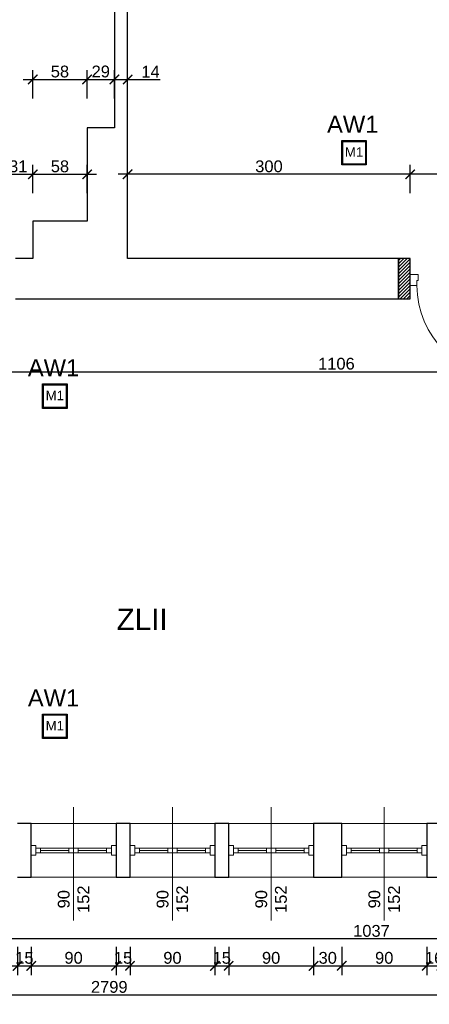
# Model space of a CAD drawing. Header units: millimetres. Extents: x 2709036 to 2756280, y 168165 to 192362.
# Tile 124 of 192: x 2720418 to 2720852, y 190566 to 191610. Entities that reach past the tile are written whole.
import ezdxf

# ---------------------------------------------------------------- set-up
doc = ezdxf.new("R2010")
doc.units = ezdxf.units.MM
doc.header["$MEASUREMENT"] = 0
doc.linetypes.add('ACAD_ISO03W100', pattern=[30, 12, -18])
doc.linetypes.add('HIDDEN2', pattern=[4.7625, 3.175, -1.5875])
for name, color, linetype, lineweight in [('__MAZ_EKSP_PROJ', 3, 'Continuous', 0), ('__MAZ_OPIS_STOLARKA', 7, 'Continuous', 0), ('__MAZ_SCHODY', 7, 'Continuous', 0), ('__MAZ_STOLARKA DRZWIOWA NOWA', 7, 'Continuous', 9), ('__MAZ_STOLARKA OKIENNA', 7, 'Continuous', 9), ('__MAZ_WYMIARY', 7, 'Continuous', 9), ('__MAZ_ŚCIANY ISTNIEJĄCE', 7, 'Continuous', 30)]:
    doc.layers.add(name, color=color, linetype=linetype, lineweight=lineweight)
doc.layers.add('Oświetlenie awaryjne', color=1, linetype='Continuous')
doc.styles.add('Arial', font='arial.ttf')
doc.styles.add('Dimensions', font='arial.ttf')
doc.styles.add('Malanow_1_100', font='isocpeur.ttf')
doc.styles.get("Standard").update_dxf_attribs({"font": 'arial.ttf'})
doc.styles.add('styl1', font='arial.ttf')
doc.dimstyles.new('100', dxfattribs={"dimtxt": 10, "dimasz": 10, "dimexe": 18, "dimexo": 15, "dimgap": 9, "dimtad": 1, "dimdec": 1, "dimrnd": 0.5, "dimdsep": 46, "dimtxsty": 'Dimensions', "dimblk": 'ARCHTICK', "dimcen": 9, "dimdle": 10, "dimadec": 1, "dimazin": 2, "dimtfac": 1, "dimtdec": 4, "dimtofl": 0, "dimtmove": 2, "dimatfit": 3, "dimfxl": 1, "dimtolj": 1, "dimtzin": 0, "dimarcsym": 0})

# ---------------------------------------------------------------- blocks, each defined once
blk = doc.blocks.new('_ArchTick')
at = {"color": 0, "linetype": 'ByBlock', "const_width": 0.15}
blk.add_lwpolyline([(-0.5, -0.5), (0.5, 0.5)], dxfattribs=at)
blk = doc.blocks.new('*D756')
at = {"layer": '__MAZ_WYMIARY', "color": 0, "lineweight": -2}
for p, q in [((2720400.8, 191426.2), (2720400.8, 191456.2)), ((2720431.7, 191426.2), (2720431.7, 191456.2)), ((2720390.8, 191446.2), (2720441.7, 191446.2))]:
    blk.add_line(p, q, dxfattribs=at)
at = {"layer": 'Defpoints', "color": 0, "lineweight": 30}
for p in [(2720431.7, 191446.2), (2720400.8, 191357.1), (2720431.7, 191357.1)]:
    blk.add_point(p, dxfattribs=at)
at = {"layer": '__MAZ_WYMIARY', "color": 0, "lineweight": -2, "xscale": 10, "yscale": 10, "zscale": 10, "rotation": 180}
blk.add_blockref('_ArchTick', (2720400.8, 191446.2), dxfattribs=at)
at = {"layer": '__MAZ_WYMIARY', "color": 0, "lineweight": -2, "xscale": 10, "yscale": 10, "zscale": 10}
blk.add_blockref('_ArchTick', (2720431.7, 191446.2), dxfattribs=at)
at = {"layer": '__MAZ_WYMIARY', "color": 0, "lineweight": 5, "insert": (2720416.3, 191454.6), "char_height": 12.5, "attachment_point": 5, "style": 'Arial'}
blk.add_mtext('\\A1;31', dxfattribs=at)
blk = doc.blocks.new('*D757')
at = {"layer": '__MAZ_WYMIARY', "color": 0, "lineweight": -2}
for p, q in [((2720431.7, 191426.2), (2720431.7, 191456.2)), ((2720489.3, 191426.2), (2720489.3, 191456.2)), ((2720421.7, 191446.2), (2720499.3, 191446.2))]:
    blk.add_line(p, q, dxfattribs=at)
at = {"layer": 'Defpoints', "color": 0, "lineweight": 30}
for p in [(2720489.3, 191446.2), (2720431.7, 191396.6), (2720489.3, 191396.6)]:
    blk.add_point(p, dxfattribs=at)
at = {"layer": '__MAZ_WYMIARY', "color": 0, "lineweight": -2, "xscale": 10, "yscale": 10, "zscale": 10, "rotation": 180}
blk.add_blockref('_ArchTick', (2720431.7, 191446.2), dxfattribs=at)
at = {"layer": '__MAZ_WYMIARY', "color": 0, "lineweight": -2, "xscale": 10, "yscale": 10, "zscale": 10}
blk.add_blockref('_ArchTick', (2720489.3, 191446.2), dxfattribs=at)
at = {"layer": '__MAZ_WYMIARY', "color": 0, "lineweight": 5, "insert": (2720460.5, 191454.6), "char_height": 12.5, "attachment_point": 5, "style": 'Arial'}
blk.add_mtext('\\A1;58', dxfattribs=at)
blk = doc.blocks.new('*D759')
at = {"layer": '__MAZ_WYMIARY', "color": 0, "lineweight": -2}
for p, q in [((2720831.8, 191426.2), (2720831.8, 191456.2)), ((2720943.8, 191426.2), (2720943.8, 191456.2)), ((2720953.8, 191446.2), (2720821.8, 191446.2))]:
    blk.add_line(p, q, dxfattribs=at)
at = {"layer": 'Defpoints', "color": 0, "lineweight": 30}
for p in [(2720831.8, 191446.2), (2720831.8, 191357.1), (2720943.8, 191357.1)]:
    blk.add_point(p, dxfattribs=at)
at = {"layer": '__MAZ_WYMIARY', "color": 0, "lineweight": -2, "xscale": 10, "yscale": 10, "zscale": 10, "rotation": 180}
blk.add_blockref('_ArchTick', (2720831.8, 191446.2), dxfattribs=at)
at = {"layer": '__MAZ_WYMIARY', "color": 0, "lineweight": -2, "xscale": 10, "yscale": 10, "zscale": 10}
blk.add_blockref('_ArchTick', (2720943.8, 191446.2), dxfattribs=at)
at = {"layer": '__MAZ_WYMIARY', "color": 0, "lineweight": 5, "insert": (2720887.8, 191454.5), "char_height": 12.5, "attachment_point": 5, "style": 'Arial'}
blk.add_mtext('\\A1;112', dxfattribs=at)
blk = doc.blocks.new('*D760')
at = {"layer": '__MAZ_WYMIARY', "color": 0, "lineweight": -2}
for p, q in [((2720532.3, 191426.2), (2720532.3, 191456.2)), ((2720831.8, 191426.2), (2720831.8, 191456.2)), ((2720841.8, 191446.2), (2720522.3, 191446.2))]:
    blk.add_line(p, q, dxfattribs=at)
at = {"layer": 'Defpoints', "color": 0, "lineweight": 30}
for p in [(2720532.3, 191446.2), (2720532.3, 191357.1), (2720831.8, 191357.1)]:
    blk.add_point(p, dxfattribs=at)
at = {"layer": '__MAZ_WYMIARY', "color": 0, "lineweight": -2, "xscale": 10, "yscale": 10, "zscale": 10, "rotation": 180}
blk.add_blockref('_ArchTick', (2720532.3, 191446.2), dxfattribs=at)
at = {"layer": '__MAZ_WYMIARY', "color": 0, "lineweight": -2, "xscale": 10, "yscale": 10, "zscale": 10}
blk.add_blockref('_ArchTick', (2720831.8, 191446.2), dxfattribs=at)
at = {"layer": '__MAZ_WYMIARY', "color": 0, "lineweight": 5, "insert": (2720682.1, 191454.6), "char_height": 12.5, "attachment_point": 5, "style": 'Arial'}
blk.add_mtext('\\A1;300', dxfattribs=at)
blk = doc.blocks.new('*D1072')
at = {"layer": '__MAZ_WYMIARY', "color": 0, "lineweight": -2}
for p, q in [((2720166.4, 191808.9), (2720166.4, 191485.5)), ((2720186.4, 191798.9), (2720156.4, 191798.9)), ((2720186.4, 191495.5), (2720156.4, 191495.5))]:
    blk.add_line(p, q, dxfattribs=at)
at = {"layer": 'Defpoints', "color": 0, "lineweight": 30}
for p in [(2720489.3, 191798.9), (2720166.4, 191495.5), (2720489.3, 191495.5)]:
    blk.add_point(p, dxfattribs=at)
at = {"layer": '__MAZ_WYMIARY', "color": 0, "lineweight": -2, "xscale": 10, "yscale": 10, "zscale": 10}
for p, rotation in [((2720166.4, 191798.9), 90), ((2720166.4, 191495.5), 270)]:
    blk.add_blockref('_ArchTick', p, dxfattribs=dict(at, rotation=rotation))
at = {"layer": '__MAZ_WYMIARY', "color": 0, "lineweight": 5, "insert": (2720158, 191647.2), "char_height": 12.5, "attachment_point": 5, "rotation": 90, "style": 'Arial'}
blk.add_mtext('\\A1;304', dxfattribs=at)
blk = doc.blocks.new('*D1073')
at = {"layer": '__MAZ_WYMIARY', "color": 0, "lineweight": -2}
for p, q in [((2720166.4, 191505.5), (2720166.4, 191386.6)), ((2720186.4, 191495.5), (2720156.4, 191495.5)), ((2720186.4, 191396.6), (2720156.4, 191396.6))]:
    blk.add_line(p, q, dxfattribs=at)
at = {"layer": 'Defpoints', "color": 0, "lineweight": 30}
for p in [(2720489.3, 191495.5), (2720166.4, 191396.6), (2720489.3, 191396.6)]:
    blk.add_point(p, dxfattribs=at)
at = {"layer": '__MAZ_WYMIARY', "color": 0, "lineweight": -2, "xscale": 10, "yscale": 10, "zscale": 10}
for p, rotation in [((2720166.4, 191495.5), 90), ((2720166.4, 191396.6), 270)]:
    blk.add_blockref('_ArchTick', p, dxfattribs=dict(at, rotation=rotation))
at = {"layer": '__MAZ_WYMIARY', "color": 0, "lineweight": 5, "insert": (2720158, 191446), "char_height": 12.5, "attachment_point": 5, "rotation": 90, "style": 'Arial'}
blk.add_mtext('\\A1;99', dxfattribs=at)
blk = doc.blocks.new('*D1164')
at = {"layer": '__MAZ_WYMIARY', "color": 0, "lineweight": -2}
for p, q in [((2720272.2, 190655.8), (2720272.2, 190625.8)), ((2721309.3, 190655.8), (2721309.3, 190625.8)), ((2721319.3, 190635.8), (2720262.2, 190635.8))]:
    blk.add_line(p, q, dxfattribs=at)
at = {"layer": 'Defpoints', "color": 0, "lineweight": 30}
for p in [(2720272.2, 190808.2), (2721309.3, 190808.2), (2720272.2, 190635.8)]:
    blk.add_point(p, dxfattribs=at)
at = {"layer": '__MAZ_WYMIARY', "color": 0, "lineweight": -2, "xscale": 10, "yscale": 10, "zscale": 10, "rotation": 180}
blk.add_blockref('_ArchTick', (2720272.2, 190635.8), dxfattribs=at)
at = {"layer": '__MAZ_WYMIARY', "color": 0, "lineweight": -2, "xscale": 10, "yscale": 10, "zscale": 10}
blk.add_blockref('_ArchTick', (2721309.3, 190635.8), dxfattribs=at)
at = {"layer": '__MAZ_WYMIARY', "color": 0, "lineweight": 5, "insert": (2720790.8, 190644.2), "char_height": 12.5, "attachment_point": 5, "style": 'Arial'}
blk.add_mtext('\\A1;1037', dxfattribs=at)
blk = doc.blocks.new('*D1189')
at = {"layer": '__MAZ_WYMIARY', "color": 0, "lineweight": -2}
for p, q in [((2720325.6, 190627.2), (2720325.6, 190597.2)), ((2720415.6, 190627.2), (2720415.6, 190597.2)), ((2720315.6, 190607.2), (2720425.6, 190607.2))]:
    blk.add_line(p, q, dxfattribs=at)
at = {"layer": 'Defpoints', "color": 0, "lineweight": 30}
for p in [(2720325.6, 190701), (2720415.6, 190701), (2720415.6, 190607.2)]:
    blk.add_point(p, dxfattribs=at)
at = {"layer": '__MAZ_WYMIARY', "color": 0, "lineweight": -2, "xscale": 10, "yscale": 10, "zscale": 10, "rotation": 180}
blk.add_blockref('_ArchTick', (2720325.6, 190607.2), dxfattribs=at)
at = {"layer": '__MAZ_WYMIARY', "color": 0, "lineweight": -2, "xscale": 10, "yscale": 10, "zscale": 10}
blk.add_blockref('_ArchTick', (2720415.6, 190607.2), dxfattribs=at)
at = {"layer": '__MAZ_WYMIARY', "color": 0, "lineweight": 5, "insert": (2720370.6, 190615.6), "char_height": 12.5, "attachment_point": 5, "style": 'Arial'}
blk.add_mtext('\\A1;90', dxfattribs=at)
blk = doc.blocks.new('*D1190')
at = {"layer": '__MAZ_WYMIARY', "color": 0, "lineweight": -2}
for p, q in [((2720415.6, 190627.2), (2720415.6, 190597.2)), ((2720430, 190627.2), (2720430, 190597.2)), ((2720405.6, 190607.2), (2720440, 190607.2))]:
    blk.add_line(p, q, dxfattribs=at)
at = {"layer": 'Defpoints', "color": 0, "lineweight": 30}
for p in [(2720415.6, 190701), (2720430, 190701), (2720430, 190607.2)]:
    blk.add_point(p, dxfattribs=at)
at = {"layer": '__MAZ_WYMIARY', "color": 0, "lineweight": -2, "xscale": 10, "yscale": 10, "zscale": 10, "rotation": 180}
blk.add_blockref('_ArchTick', (2720415.6, 190607.2), dxfattribs=at)
at = {"layer": '__MAZ_WYMIARY', "color": 0, "lineweight": -2, "xscale": 10, "yscale": 10, "zscale": 10}
blk.add_blockref('_ArchTick', (2720430, 190607.2), dxfattribs=at)
at = {"layer": '__MAZ_WYMIARY', "color": 0, "lineweight": 5, "insert": (2720422.8, 190615.6), "char_height": 12.5, "attachment_point": 5, "style": 'Arial'}
blk.add_mtext('\\A1;15', dxfattribs=at)
blk = doc.blocks.new('*D1191')
at = {"layer": '__MAZ_WYMIARY', "color": 0, "lineweight": -2}
for p, q in [((2720430, 190627.2), (2720430, 190597.2)), ((2720520, 190627.2), (2720520, 190597.2)), ((2720420, 190607.2), (2720530, 190607.2))]:
    blk.add_line(p, q, dxfattribs=at)
at = {"layer": 'Defpoints', "color": 0, "lineweight": 30}
for p in [(2720430, 190701.1), (2720520, 190701.1), (2720520, 190607.2)]:
    blk.add_point(p, dxfattribs=at)
at = {"layer": '__MAZ_WYMIARY', "color": 0, "lineweight": -2, "xscale": 10, "yscale": 10, "zscale": 10, "rotation": 180}
blk.add_blockref('_ArchTick', (2720430, 190607.2), dxfattribs=at)
at = {"layer": '__MAZ_WYMIARY', "color": 0, "lineweight": -2, "xscale": 10, "yscale": 10, "zscale": 10}
blk.add_blockref('_ArchTick', (2720520, 190607.2), dxfattribs=at)
at = {"layer": '__MAZ_WYMIARY', "color": 0, "lineweight": 5, "insert": (2720475, 190615.6), "char_height": 12.5, "attachment_point": 5, "style": 'Arial'}
blk.add_mtext('\\A1;90', dxfattribs=at)
blk = doc.blocks.new('*D1192')
at = {"layer": '__MAZ_WYMIARY', "color": 0, "lineweight": -2}
for p, q in [((2720520, 190627.2), (2720520, 190597.2)), ((2720534.8, 190627.2), (2720534.8, 190597.2)), ((2720510, 190607.2), (2720544.8, 190607.2))]:
    blk.add_line(p, q, dxfattribs=at)
at = {"layer": 'Defpoints', "color": 0, "lineweight": 30}
for p in [(2720520, 190701.1), (2720534.8, 190701.1), (2720534.8, 190607.2)]:
    blk.add_point(p, dxfattribs=at)
at = {"layer": '__MAZ_WYMIARY', "color": 0, "lineweight": -2, "xscale": 10, "yscale": 10, "zscale": 10, "rotation": 180}
blk.add_blockref('_ArchTick', (2720520, 190607.2), dxfattribs=at)
at = {"layer": '__MAZ_WYMIARY', "color": 0, "lineweight": -2, "xscale": 10, "yscale": 10, "zscale": 10}
blk.add_blockref('_ArchTick', (2720534.8, 190607.2), dxfattribs=at)
at = {"layer": '__MAZ_WYMIARY', "color": 0, "lineweight": 5, "insert": (2720527.4, 190615.6), "char_height": 12.5, "attachment_point": 5, "style": 'Arial'}
blk.add_mtext('\\A1;15', dxfattribs=at)
blk = doc.blocks.new('*D1193')
at = {"layer": '__MAZ_WYMIARY', "color": 0, "lineweight": -2}
for p, q in [((2720534.8, 190627.2), (2720534.8, 190597.2)), ((2720624.8, 190627.2), (2720624.8, 190597.2)), ((2720524.8, 190607.2), (2720634.8, 190607.2))]:
    blk.add_line(p, q, dxfattribs=at)
at = {"layer": 'Defpoints', "color": 0, "lineweight": 30}
for p in [(2720534.8, 190701.1), (2720624.8, 190701.1), (2720624.8, 190607.2)]:
    blk.add_point(p, dxfattribs=at)
at = {"layer": '__MAZ_WYMIARY', "color": 0, "lineweight": -2, "xscale": 10, "yscale": 10, "zscale": 10, "rotation": 180}
blk.add_blockref('_ArchTick', (2720534.8, 190607.2), dxfattribs=at)
at = {"layer": '__MAZ_WYMIARY', "color": 0, "lineweight": -2, "xscale": 10, "yscale": 10, "zscale": 10}
blk.add_blockref('_ArchTick', (2720624.8, 190607.2), dxfattribs=at)
at = {"layer": '__MAZ_WYMIARY', "color": 0, "lineweight": 5, "insert": (2720579.8, 190615.6), "char_height": 12.5, "attachment_point": 5, "style": 'Arial'}
blk.add_mtext('\\A1;90', dxfattribs=at)
blk = doc.blocks.new('*D1194')
at = {"layer": '__MAZ_WYMIARY', "color": 0, "lineweight": -2}
for p, q in [((2720624.8, 190627.2), (2720624.8, 190597.2)), ((2720639.4, 190627.2), (2720639.4, 190597.2)), ((2720614.8, 190607.2), (2720649.4, 190607.2))]:
    blk.add_line(p, q, dxfattribs=at)
at = {"layer": 'Defpoints', "color": 0, "lineweight": 30}
for p in [(2720624.8, 190701.1), (2720639.4, 190701.1), (2720639.4, 190607.2)]:
    blk.add_point(p, dxfattribs=at)
at = {"layer": '__MAZ_WYMIARY', "color": 0, "lineweight": -2, "xscale": 10, "yscale": 10, "zscale": 10, "rotation": 180}
blk.add_blockref('_ArchTick', (2720624.8, 190607.2), dxfattribs=at)
at = {"layer": '__MAZ_WYMIARY', "color": 0, "lineweight": -2, "xscale": 10, "yscale": 10, "zscale": 10}
blk.add_blockref('_ArchTick', (2720639.4, 190607.2), dxfattribs=at)
at = {"layer": '__MAZ_WYMIARY', "color": 0, "lineweight": 5, "insert": (2720632.1, 190615.6), "char_height": 12.5, "attachment_point": 5, "style": 'Arial'}
blk.add_mtext('\\A1;15', dxfattribs=at)
blk = doc.blocks.new('*D1195')
at = {"layer": '__MAZ_WYMIARY', "color": 0, "lineweight": -2}
for p, q in [((2720639.4, 190627.2), (2720639.4, 190597.2)), ((2720729.4, 190627.2), (2720729.4, 190597.2)), ((2720629.4, 190607.2), (2720739.4, 190607.2))]:
    blk.add_line(p, q, dxfattribs=at)
at = {"layer": 'Defpoints', "color": 0, "lineweight": 30}
for p in [(2720639.4, 190701.1), (2720729.4, 190701.1), (2720729.4, 190607.2)]:
    blk.add_point(p, dxfattribs=at)
at = {"layer": '__MAZ_WYMIARY', "color": 0, "lineweight": -2, "xscale": 10, "yscale": 10, "zscale": 10, "rotation": 180}
blk.add_blockref('_ArchTick', (2720639.4, 190607.2), dxfattribs=at)
at = {"layer": '__MAZ_WYMIARY', "color": 0, "lineweight": -2, "xscale": 10, "yscale": 10, "zscale": 10}
blk.add_blockref('_ArchTick', (2720729.4, 190607.2), dxfattribs=at)
at = {"layer": '__MAZ_WYMIARY', "color": 0, "lineweight": 5, "insert": (2720684.4, 190615.6), "char_height": 12.5, "attachment_point": 5, "style": 'Arial'}
blk.add_mtext('\\A1;90', dxfattribs=at)
blk = doc.blocks.new('*D1196')
at = {"layer": '__MAZ_WYMIARY', "color": 0, "lineweight": -2}
for p, q in [((2720729.4, 190627.2), (2720729.4, 190597.2)), ((2720759.3, 190627.2), (2720759.3, 190597.2)), ((2720719.4, 190607.2), (2720769.3, 190607.2))]:
    blk.add_line(p, q, dxfattribs=at)
at = {"layer": 'Defpoints', "color": 0, "lineweight": 30}
for p in [(2720729.4, 190701), (2720759.3, 190701), (2720759.3, 190607.2)]:
    blk.add_point(p, dxfattribs=at)
at = {"layer": '__MAZ_WYMIARY', "color": 0, "lineweight": -2, "xscale": 10, "yscale": 10, "zscale": 10, "rotation": 180}
blk.add_blockref('_ArchTick', (2720729.4, 190607.2), dxfattribs=at)
at = {"layer": '__MAZ_WYMIARY', "color": 0, "lineweight": -2, "xscale": 10, "yscale": 10, "zscale": 10}
blk.add_blockref('_ArchTick', (2720759.3, 190607.2), dxfattribs=at)
at = {"layer": '__MAZ_WYMIARY', "color": 0, "lineweight": 5, "insert": (2720744.4, 190615.6), "char_height": 12.5, "attachment_point": 5, "style": 'Arial'}
blk.add_mtext('\\A1;30', dxfattribs=at)
blk = doc.blocks.new('*D1197')
at = {"layer": '__MAZ_WYMIARY', "color": 0, "lineweight": -2}
for p, q in [((2720759.3, 190627.2), (2720759.3, 190597.2)), ((2720849.3, 190627.2), (2720849.3, 190597.2)), ((2720749.3, 190607.2), (2720859.3, 190607.2))]:
    blk.add_line(p, q, dxfattribs=at)
at = {"layer": 'Defpoints', "color": 0, "lineweight": 30}
for p in [(2720759.3, 190701), (2720849.3, 190701), (2720849.3, 190607.2)]:
    blk.add_point(p, dxfattribs=at)
at = {"layer": '__MAZ_WYMIARY', "color": 0, "lineweight": -2, "xscale": 10, "yscale": 10, "zscale": 10, "rotation": 180}
blk.add_blockref('_ArchTick', (2720759.3, 190607.2), dxfattribs=at)
at = {"layer": '__MAZ_WYMIARY', "color": 0, "lineweight": -2, "xscale": 10, "yscale": 10, "zscale": 10}
blk.add_blockref('_ArchTick', (2720849.3, 190607.2), dxfattribs=at)
at = {"layer": '__MAZ_WYMIARY', "color": 0, "lineweight": 5, "insert": (2720804.3, 190615.6), "char_height": 12.5, "attachment_point": 5, "style": 'Arial'}
blk.add_mtext('\\A1;90', dxfattribs=at)
blk = doc.blocks.new('*D1198')
at = {"layer": '__MAZ_WYMIARY', "color": 0, "lineweight": -2}
for p, q in [((2720849.3, 190627.2), (2720849.3, 190597.2)), ((2720864.9, 190627.2), (2720864.9, 190597.2)), ((2720839.3, 190607.2), (2720874.9, 190607.2))]:
    blk.add_line(p, q, dxfattribs=at)
at = {"layer": 'Defpoints', "color": 0, "lineweight": 30}
for p in [(2720849.3, 190700.9), (2720864.9, 190700.9), (2720864.9, 190607.2)]:
    blk.add_point(p, dxfattribs=at)
at = {"layer": '__MAZ_WYMIARY', "color": 0, "lineweight": -2, "xscale": 10, "yscale": 10, "zscale": 10, "rotation": 180}
blk.add_blockref('_ArchTick', (2720849.3, 190607.2), dxfattribs=at)
at = {"layer": '__MAZ_WYMIARY', "color": 0, "lineweight": -2, "xscale": 10, "yscale": 10, "zscale": 10}
blk.add_blockref('_ArchTick', (2720864.9, 190607.2), dxfattribs=at)
at = {"layer": '__MAZ_WYMIARY', "color": 0, "lineweight": 5, "insert": (2720857.1, 190615.6), "char_height": 12.5, "attachment_point": 5, "style": 'Arial'}
blk.add_mtext('\\A1;16', dxfattribs=at)
blk = doc.blocks.new('*D1213')
at = {"layer": '__MAZ_WYMIARY', "color": 0, "lineweight": -2}
for p, q in [((2719113.3, 190596.4), (2719113.3, 190566.4)), ((2721912.3, 190596.4), (2721912.3, 190566.4)), ((2719103.3, 190576.4), (2721922.3, 190576.4))]:
    blk.add_line(p, q, dxfattribs=at)
at = {"layer": 'Defpoints', "color": 0, "lineweight": 30}
for p in [(2719113.3, 190701.1), (2721912.3, 190701.1), (2721912.3, 190576.4)]:
    blk.add_point(p, dxfattribs=at)
at = {"layer": '__MAZ_WYMIARY', "color": 0, "lineweight": -2, "xscale": 10, "yscale": 10, "zscale": 10, "rotation": 180}
blk.add_blockref('_ArchTick', (2719113.3, 190576.4), dxfattribs=at)
at = {"layer": '__MAZ_WYMIARY', "color": 0, "lineweight": -2, "xscale": 10, "yscale": 10, "zscale": 10}
blk.add_blockref('_ArchTick', (2721912.3, 190576.4), dxfattribs=at)
at = {"layer": '__MAZ_WYMIARY', "color": 0, "lineweight": 5, "insert": (2720512.8, 190584.8), "char_height": 12.5, "attachment_point": 5, "style": 'Arial'}
blk.add_mtext('\\A1;2799', dxfattribs=at)
blk = doc.blocks.new('*D1218')
at = {"layer": '__MAZ_WYMIARY', "color": 0, "lineweight": -2}
for p, q in [((2720431.7, 191526.7), (2720431.7, 191556.7)), ((2720489.3, 191526.7), (2720489.3, 191556.7)), ((2720421.7, 191546.7), (2720499.3, 191546.7))]:
    blk.add_line(p, q, dxfattribs=at)
at = {"layer": 'Defpoints', "color": 0, "lineweight": 30}
for p in [(2720489.3, 191546.7), (2720431.7, 191396.6), (2720489.3, 191396.6)]:
    blk.add_point(p, dxfattribs=at)
at = {"layer": '__MAZ_WYMIARY', "color": 0, "lineweight": -2, "xscale": 10, "yscale": 10, "zscale": 10, "rotation": 180}
blk.add_blockref('_ArchTick', (2720431.7, 191546.7), dxfattribs=at)
at = {"layer": '__MAZ_WYMIARY', "color": 0, "lineweight": -2, "xscale": 10, "yscale": 10, "zscale": 10}
blk.add_blockref('_ArchTick', (2720489.3, 191546.7), dxfattribs=at)
at = {"layer": '__MAZ_WYMIARY', "color": 0, "lineweight": 5, "insert": (2720460.5, 191555.1), "char_height": 12.5, "attachment_point": 5, "style": 'Arial'}
blk.add_mtext('\\A1;58', dxfattribs=at)
blk = doc.blocks.new('*D1219')
at = {"layer": '__MAZ_WYMIARY', "color": 0, "lineweight": -2}
for p, q in [((2720489.3, 191526.7), (2720489.3, 191556.7)), ((2720518.3, 191526.7), (2720518.3, 191556.7)), ((2720479.3, 191546.7), (2720528.3, 191546.7))]:
    blk.add_line(p, q, dxfattribs=at)
at = {"layer": 'Defpoints', "color": 0, "lineweight": 30}
for p in [(2720518.3, 191546.7), (2720489.3, 191495.5), (2720518.3, 191495.5)]:
    blk.add_point(p, dxfattribs=at)
at = {"layer": '__MAZ_WYMIARY', "color": 0, "lineweight": -2, "xscale": 10, "yscale": 10, "zscale": 10, "rotation": 180}
blk.add_blockref('_ArchTick', (2720489.3, 191546.7), dxfattribs=at)
at = {"layer": '__MAZ_WYMIARY', "color": 0, "lineweight": -2, "xscale": 10, "yscale": 10, "zscale": 10}
blk.add_blockref('_ArchTick', (2720518.3, 191546.7), dxfattribs=at)
at = {"layer": '__MAZ_WYMIARY', "color": 0, "lineweight": 5, "insert": (2720503.8, 191555.1), "char_height": 12.5, "attachment_point": 5, "style": 'Arial'}
blk.add_mtext('\\A1;29', dxfattribs=at)
blk = doc.blocks.new('*D1220')
at = {"layer": '__MAZ_WYMIARY', "color": 0, "lineweight": -2}
for p, q in [((2720518.3, 191526.7), (2720518.3, 191556.7)), ((2720532.3, 191526.7), (2720532.3, 191556.7)), ((2720508.3, 191546.7), (2720542.3, 191546.7)), ((2720532.3, 191546.7), (2720566.8, 191546.7))]:
    blk.add_line(p, q, dxfattribs=at)
at = {"layer": 'Defpoints', "color": 0, "lineweight": 30}
for p in [(2720532.3, 191546.7), (2720518.3, 191495.5), (2720532.3, 191495.5)]:
    blk.add_point(p, dxfattribs=at)
at = {"layer": '__MAZ_WYMIARY', "color": 0, "lineweight": -2, "xscale": 10, "yscale": 10, "zscale": 10, "rotation": 180}
blk.add_blockref('_ArchTick', (2720518.3, 191546.7), dxfattribs=at)
at = {"layer": '__MAZ_WYMIARY', "color": 0, "lineweight": -2, "xscale": 10, "yscale": 10, "zscale": 10}
blk.add_blockref('_ArchTick', (2720532.3, 191546.7), dxfattribs=at)
at = {"layer": '__MAZ_WYMIARY', "color": 0, "lineweight": 5, "insert": (2720556.5, 191555), "char_height": 12.5, "attachment_point": 5, "style": 'Arial'}
blk.add_mtext('\\A1;14', dxfattribs=at)
blk = doc.blocks.new('*D1221')
at = {"layer": '__MAZ_WYMIARY', "color": 0, "lineweight": -2}
for p, q in [((2720166.4, 191347.1), (2720166.4, 191406.6)), ((2720186.4, 191396.6), (2720156.4, 191396.6)), ((2720186.4, 191357.1), (2720156.4, 191357.1))]:
    blk.add_line(p, q, dxfattribs=at)
at = {"layer": 'Defpoints', "color": 0, "lineweight": 30}
for p in [(2720166.4, 191396.6), (2720431.7, 191396.6), (2720431.7, 191357.1)]:
    blk.add_point(p, dxfattribs=at)
at = {"layer": '__MAZ_WYMIARY', "color": 0, "lineweight": -2, "xscale": 10, "yscale": 10, "zscale": 10}
for p, rotation in [((2720166.4, 191396.6), 90), ((2720166.4, 191357.1), 270)]:
    blk.add_blockref('_ArchTick', p, dxfattribs=dict(at, rotation=rotation))
at = {"layer": '__MAZ_WYMIARY', "color": 0, "lineweight": 5, "insert": (2720158, 191376.8), "char_height": 12.5, "attachment_point": 5, "rotation": 90, "style": 'Arial'}
blk.add_mtext('\\A1;40', dxfattribs=at)
blk = doc.blocks.new('*D1227')
at = {"layer": '__MAZ_WYMIARY', "color": 0, "lineweight": -2}
for p, q in [((2720201, 191257), (2720201, 191227)), ((2721306.3, 191257), (2721306.3, 191227)), ((2720191, 191237), (2721316.3, 191237))]:
    blk.add_line(p, q, dxfattribs=at)
at = {"layer": 'Defpoints', "color": 0, "lineweight": 30}
for p in [(2720201, 191314.1), (2721306.3, 191314.1), (2721306.3, 191237)]:
    blk.add_point(p, dxfattribs=at)
at = {"layer": '__MAZ_WYMIARY', "color": 0, "lineweight": -2, "xscale": 10, "yscale": 10, "zscale": 10, "rotation": 180}
blk.add_blockref('_ArchTick', (2720201, 191237), dxfattribs=at)
at = {"layer": '__MAZ_WYMIARY', "color": 0, "lineweight": -2, "xscale": 10, "yscale": 10, "zscale": 10}
blk.add_blockref('_ArchTick', (2721306.3, 191237), dxfattribs=at)
at = {"layer": '__MAZ_WYMIARY', "color": 0, "lineweight": 5, "insert": (2720753.6, 191245.4), "char_height": 12.5, "attachment_point": 5, "style": 'Arial'}
blk.add_mtext('\\A1;1106', dxfattribs=at)
blk = doc.blocks.new('90')
at = {"color": 0, "linetype": 'Continuous', "lineweight": 5}
for p, q in [((30102.84, -38884.85), (30102.84, -38878.44)), ((30107.55, -38884.85), (30102.84, -38884.85)), ((30107.55, -38885.98), (30107.55, -38884.85)), ((30113.27, -38878.44), (30113.27, -38885.98)), ((30113.27, -38885.98), (30107.55, -38885.98)), ((30015.67, -38967.31), (30015.67, -38972.02)), ((30102.84, -38967.31), (30015.67, -38967.31)), ((30015.67, -38967.31), (30015.67, -38972.02)), ((30102.84, -38972.02), (30102.84, -38967.31)), ((30015.67, -38972.02), (30102.84, -38972.02)), ((30102.84, -38978.44), (30102.84, -38972.02)), ((30102.84, -38972.02), (30107.55, -38972.02)), ((30107.55, -38972.02), (30107.55, -38970.89)), ((30107.55, -38970.89), (30113.27, -38970.89)), ((30113.27, -38970.89), (30113.27, -38978.44))]:
    blk.add_line(p, q, dxfattribs=at)
blk.add_arc((30102.84, -38972.02), 87.17, 90, 180, dxfattribs=at)
blk = doc.blocks.new('*U718')
at = {"layer": 'Oświetlenie awaryjne'}
h = blk.add_hatch(color=256, dxfattribs=at)
h.dxf.hatch_style = 1
h.paths.add_polyline_path([(-13, -13), (13, -13), (13, 13), (-13, 13)])
h.paths.add_polyline_path([(-12, -12), (12, -12), (12, 12), (-12, 12)], flags=16)
for points in [[(-13, 13), (13, 13), (13, -13), (-13, -13)], [(-12, 12), (12, 12), (12, -12), (-12, -12)]]:
    blk.add_lwpolyline(points, close=True, dxfattribs=at)
at = {"layer": 'Oświetlenie awaryjne', "attachment_point": 1, "style": 'Malanow_1_100'}
for s, width, insert, char_height in [('{\\fArial|b0|i0|c238|p34;AW1}', 59.666, (-28.6, 39.1), 18), ('\\pxqc;{\\fArial|b0|i0|c238|p34;M1}', 26, (-13, 5.7), 10)]:
    blk.add_mtext_dynamic_manual_height_columns(s, width=width, gutter_width=669.5, heights=[0], dxfattribs=dict(at, insert=insert, char_height=char_height))

msp = doc.modelspace()

# ---------------------------------------------------------------- hatches: boundary and pattern name
at = {"layer": '__MAZ_ŚCIANY ISTNIEJĄCE', "lineweight": 0, "ltscale": 15}
h = msp.add_hatch(dxfattribs=at)
h.set_pattern_fill('ANSI31', color=252, scale=20)
h.set_pattern_definition([(45, (0, 4940.5295), (-1.767766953, 1.767766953), [])])
h.paths.add_polyline_path([(2720819.3, 191357.1), (2720831.8, 191357.1), (2720831.8, 191314.1), (2720819.3, 191314.1)])

# ---------------------------------------------------------------- linework, layer by layer
at = {"layer": '__MAZ_OPIS_STOLARKA', "color": 252}
for points in [[(2720475, 190655.1), (2720475, 190775.3)], [(2720579.8, 190655.1), (2720579.8, 190775.3)], [(2720684.4, 190655.1), (2720684.4, 190775.3)], [(2720804.3, 190655.1), (2720804.3, 190775.3)]]:
    msp.add_lwpolyline(points, dxfattribs=at)
at = {"layer": '__MAZ_SCHODY', "color": 252, "linetype": 'HIDDEN2', "lineweight": 5}
for p, q in [((2720520, 190758.1), (2720430, 190758.1)), ((2720624.8, 190758.1), (2720534.8, 190758.1)), ((2720729.4, 190758.1), (2720639.4, 190758.1)), ((2720849.3, 190758.1), (2720759.3, 190758.1)), ((2720430, 190701.1), (2720520, 190701.1)), ((2720534.8, 190701.1), (2720624.8, 190701.1)), ((2720639.4, 190701.1), (2720729.4, 190701.1)), ((2720759.3, 190701.1), (2720849.3, 190701.1))]:
    msp.add_line(p, q, dxfattribs=at)
at = {"layer": '__MAZ_STOLARKA OKIENNA', "color": 252, "linetype": 'Continuous'}
for p, q in [((2720430, 190758.1), (2720520, 190758.1)), ((2720534.8, 190758.1), (2720624.8, 190758.1)), ((2720639.4, 190758.1), (2720729.4, 190758.1)), ((2720759.3, 190758.1), (2720849.3, 190758.1)), ((2720440, 190727.1), (2720440, 190732.1)), ((2720470, 190727.1), (2720470, 190732.1)), ((2720480, 190727.1), (2720480, 190732.1)), ((2720510, 190727.1), (2720510, 190732.1)), ((2720544.8, 190727.1), (2720544.8, 190732.1)), ((2720574.8, 190727.1), (2720574.8, 190732.1)), ((2720584.8, 190727.1), (2720584.8, 190732.1)), ((2720614.8, 190727.1), (2720614.8, 190732.1)), ((2720649.4, 190727.1), (2720649.4, 190732.1)), ((2720679.4, 190727.1), (2720679.4, 190732.1)), ((2720689.4, 190727.1), (2720689.4, 190732.1)), ((2720719.4, 190727.1), (2720719.4, 190732.1)), ((2720769.3, 190727.1), (2720769.3, 190732.1)), ((2720799.3, 190727.1), (2720799.3, 190732.1)), ((2720809.3, 190727.1), (2720809.3, 190732.1)), ((2720839.3, 190727.1), (2720839.3, 190732.1)), ((2720440, 190729.6), (2720470, 190729.6)), ((2720510, 190729.6), (2720480, 190729.6)), ((2720544.8, 190729.6), (2720574.8, 190729.6)), ((2720614.8, 190729.6), (2720584.8, 190729.6)), ((2720649.4, 190729.6), (2720679.4, 190729.6)), ((2720719.4, 190729.6), (2720689.4, 190729.6)), ((2720769.3, 190729.6), (2720799.3, 190729.6)), ((2720839.3, 190729.6), (2720809.3, 190729.6)), ((2720430, 190701.1), (2720520, 190701.1)), ((2720534.8, 190701.1), (2720624.8, 190701.1)), ((2720639.4, 190701.1), (2720729.4, 190701.1)), ((2720759.3, 190701.1), (2720849.3, 190701.1))]:
    msp.add_line(p, q, dxfattribs=at)
for points in [[(2720435, 190734.6), (2720430, 190734.6), (2720430, 190724.6), (2720435, 190724.6)], [(2720435, 190727.1), (2720435, 190732.1), (2720475, 190732.1), (2720475, 190727.1)], [(2720515, 190727.1), (2720515, 190732.1), (2720475, 190732.1), (2720475, 190727.1)], [(2720515, 190734.6), (2720520, 190734.6), (2720520, 190724.6), (2720515, 190724.6)], [(2720539.8, 190734.6), (2720534.8, 190734.6), (2720534.8, 190724.6), (2720539.8, 190724.6)], [(2720539.8, 190727.1), (2720539.8, 190732.1), (2720579.8, 190732.1), (2720579.8, 190727.1)], [(2720619.8, 190727.1), (2720619.8, 190732.1), (2720579.8, 190732.1), (2720579.8, 190727.1)], [(2720619.8, 190734.6), (2720624.8, 190734.6), (2720624.8, 190724.6), (2720619.8, 190724.6)], [(2720644.4, 190734.6), (2720639.4, 190734.6), (2720639.4, 190724.6), (2720644.4, 190724.6)], [(2720644.4, 190727.1), (2720644.4, 190732.1), (2720684.4, 190732.1), (2720684.4, 190727.1)], [(2720724.4, 190727.1), (2720724.4, 190732.1), (2720684.4, 190732.1), (2720684.4, 190727.1)], [(2720724.4, 190734.6), (2720729.4, 190734.6), (2720729.4, 190724.6), (2720724.4, 190724.6)], [(2720764.3, 190734.6), (2720759.3, 190734.6), (2720759.3, 190724.6), (2720764.3, 190724.6)], [(2720764.3, 190727.1), (2720764.3, 190732.1), (2720804.3, 190732.1), (2720804.3, 190727.1)], [(2720844.3, 190727.1), (2720844.3, 190732.1), (2720804.3, 190732.1), (2720804.3, 190727.1)], [(2720844.3, 190734.6), (2720849.3, 190734.6), (2720849.3, 190724.6), (2720844.3, 190724.6)]]:
    msp.add_lwpolyline(points, close=True, dxfattribs=at)
at = {"layer": '__MAZ_ŚCIANY ISTNIEJĄCE', "color": 252, "ltscale": 15}
for p, q in [((2720532.3, 191357.1), (2720532.3, 191931.1)), ((2720518.3, 191798.9), (2720518.3, 191495.5)), ((2720489.3, 191495.5), (2720489.3, 191396.6)), ((2720518.3, 191495.5), (2720489.3, 191495.5)), ((2720489.3, 191396.6), (2720431.7, 191396.6)), ((2720431.7, 191396.6), (2720431.7, 191357.1)), ((2720431.7, 191357.1), (2720413.3, 191357.1)), ((2720819.3, 191357.1), (2720532.3, 191357.1)), ((2720819.3, 191314.1), (2720819.3, 191357.1)), ((2720819.3, 191314.1), (2720819.3, 191357.1)), ((2720831.8, 191314.1), (2720831.8, 191357.1)), ((2720413.3, 191314.1), (2720819.3, 191314.1)), ((2720430, 190758.1), (2720415.6, 190758.1)), ((2720430, 190701.1), (2720430, 190758.1)), ((2720520, 190758.1), (2720520, 190701.1)), ((2720534.8, 190758.1), (2720520, 190758.1)), ((2720534.8, 190701.1), (2720534.8, 190758.1)), ((2720624.8, 190758.1), (2720624.8, 190701.1)), ((2720639.4, 190758.1), (2720624.8, 190758.1)), ((2720639.4, 190701.1), (2720639.4, 190758.1)), ((2720729.4, 190758.1), (2720729.4, 190701.1)), ((2720759.3, 190758.1), (2720729.4, 190758.1)), ((2720759.3, 190701.1), (2720759.3, 190758.1)), ((2720849.3, 190758.1), (2720849.3, 190701.1)), ((2720864.9, 190758.1), (2720849.3, 190758.1)), ((2720415.6, 190701.1), (2720430, 190701.1)), ((2720520, 190701.1), (2720534.8, 190701.1)), ((2720624.8, 190701.1), (2720639.4, 190701.1)), ((2720729.4, 190701.1), (2720759.3, 190701.1)), ((2720849.3, 190701.1), (2720864.9, 190701.1))]:
    msp.add_line(p, q, dxfattribs=at)
msp.add_lwpolyline([(2720831.8, 191357.1), (2720819.3, 191357.1), (2720819.3, 191314.1), (2720831.8, 191314.1)], close=True, dxfattribs=at)

# ---------------------------------------------------------------- block references
at = {"layer": '__MAZ_STOLARKA DRZWIOWA NOWA', "color": 252, "lineweight": -2, "xscale": 1.119999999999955, "yscale": 1.119999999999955, "zscale": 1.119999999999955, "rotation": 89.99999998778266}
msp.add_blockref('90', (2677288, 157613.2), dxfattribs=at)
at = {"layer": 'Oświetlenie awaryjne'}
for p in [(2720772.3, 191469.1, 0), (2720455.1, 191211.1, 0), (2720455.1, 190861.1, 0)]:
    msp.add_blockref('*U718', p, dxfattribs=at)

# ---------------------------------------------------------------- texts
at = {"layer": '__MAZ_EKSP_PROJ', "linetype": 'ACAD_ISO03W100', "insert": (2720574.7, 190985.8), "char_height": 22.5, "attachment_point": 3}
msp.add_mtext_dynamic_manual_height_columns('ZLII', width=163.655, gutter_width=12.5, heights=[61.2], dxfattribs=at)
at = {"layer": '__MAZ_OPIS_STOLARKA', "color": 252, "char_height": 12.5, "width": 38.31, "attachment_point": 5, "rotation": 90, "style": 'styl1'}
for insert in [(2720475, 190677.8), (2720579.8, 190677.8), (2720684.4, 190677.8), (2720804.3, 190677.8)]:
    msp.add_mtext('90\\P152', dxfattribs=dict(at, insert=insert))

# ---------------------------------------------------------------- dimensions: what is measured, and where the dimension line sits
at = {"layer": '__MAZ_WYMIARY', "color": 252, "lineweight": 5}
for base, p1, p2, picture, middle in [((2720166.4, 191495.5), (2720489.3, 191798.9), (2720489.3, 191495.5), '*D1072', (2720158, 191647.2)), ((2720166.4, 191396.6), (2720489.3, 191495.5), (2720489.3, 191396.6), '*D1073', (2720158, 191446)), ((2720166.3838, 191396.6192), (2720431.721, 191357.0778), (2720431.721, 191396.6192), '*D1221', (2720158.0017, 191376.8485))]:
    dim = msp.add_linear_dim(base=base, p1=p1, p2=p2, angle=90, dimstyle='100', override={"dimtxt": 12.5, "dimexe": 10, "dimgap": 2, "dimdec": 0, "dimtxsty": 'Arial', "dimtmove": 1, "dimfxl": 20, "dimfxlon": 1}, dxfattribs=at)
    dim.commit()
    dim.dimension.update_dxf_attribs({"geometry": picture, "text_midpoint": middle})
for base, p1, p2, picture, middle in [((2720489.3, 191546.7), (2720431.7, 191396.6), (2720489.3, 191396.6), '*D1218', (2720460.5, 191555.1)), ((2720518.3, 191546.7), (2720489.3, 191495.5), (2720518.3, 191495.5), '*D1219', (2720503.8, 191555.1)), ((2720431.7, 191446.2), (2720400.8, 191357.1), (2720431.7, 191357.1), '*D756', (2720416.3, 191454.6)), ((2720489.3, 191446.2), (2720431.7, 191396.6), (2720489.3, 191396.6), '*D757', (2720460.5, 191454.6)), ((2720532.3025514, 191446.2320653), (2720831.8025514, 191357.0778375), (2720532.3025514, 191357.0778375), '*D760', (2720682.0525514, 191454.618491)), ((2720831.8, 191446.2), (2720943.8, 191357.1), (2720831.8, 191357.1), '*D759', (2720887.8, 191454.5)), ((2721306.3, 191237), (2720201, 191314.1), (2721306.3, 191314.1), '*D1227', (2720753.6, 191245.4)), ((2720272.2, 190635.8), (2721309.3, 190808.2), (2720272.2, 190808.2), '*D1164', (2720790.8, 190644.2)), ((2721912.3, 190576.4), (2719113.3, 190701.1), (2721912.3, 190701.1), '*D1213', (2720512.8, 190584.8)), ((2720415.6, 190607.2), (2720325.6, 190701), (2720415.6, 190701), '*D1189', (2720370.6, 190615.6)), ((2720520, 190607.2), (2720430, 190701.1), (2720520, 190701.1), '*D1191', (2720475, 190615.6)), ((2720624.8, 190607.2), (2720534.8, 190701.1), (2720624.8, 190701.1), '*D1193', (2720579.8, 190615.6)), ((2720729.4, 190607.2), (2720639.4, 190701.1), (2720729.4, 190701.1), '*D1195', (2720684.4, 190615.6)), ((2720759.3, 190607.2), (2720729.4, 190701), (2720759.3, 190701), '*D1196', (2720744.4, 190615.6)), ((2720849.3, 190607.2), (2720759.3, 190701), (2720849.3, 190701), '*D1197', (2720804.3, 190615.6))]:
    dim = msp.add_linear_dim(base=base, p1=p1, p2=p2, dimstyle='100', override={"dimtxt": 12.5, "dimexe": 10, "dimgap": 2, "dimdec": 0, "dimtxsty": 'Arial', "dimtmove": 1, "dimfxl": 20, "dimfxlon": 1}, dxfattribs=at)
    dim.commit()
    dim.dimension.update_dxf_attribs({"geometry": picture, "text_midpoint": middle})
for base, p1, p2, picture, middle in [((2720532.3, 191546.7), (2720518.3, 191495.5), (2720532.3, 191495.5), '*D1220', (2720556.5, 191546.7)), ((2720430, 190607.2), (2720415.6, 190701), (2720430, 190701), '*D1190', (2720422.8, 190607.2)), ((2720534.8, 190607.2), (2720520, 190701.1), (2720534.8, 190701.1), '*D1192', (2720527.4, 190607.2)), ((2720639.4, 190607.2), (2720624.8, 190701.1), (2720639.4, 190701.1), '*D1194', (2720632.1, 190607.2)), ((2720864.9, 190607.2), (2720849.3, 190700.9), (2720864.9, 190700.9), '*D1198', (2720857.1, 190607.2))]:
    dim = msp.add_linear_dim(base=base, p1=p1, p2=p2, dimstyle='100', override={"dimtxt": 12.5, "dimexe": 10, "dimgap": 2, "dimdec": 0, "dimtxsty": 'Arial', "dimtmove": 1, "dimfxl": 20, "dimfxlon": 1}, dxfattribs=at)
    dim.commit()
    dim.dimension.update_dxf_attribs({"geometry": picture, "text_midpoint": middle, "dimtype": 160})

doc.saveas('drawing.dxf')
